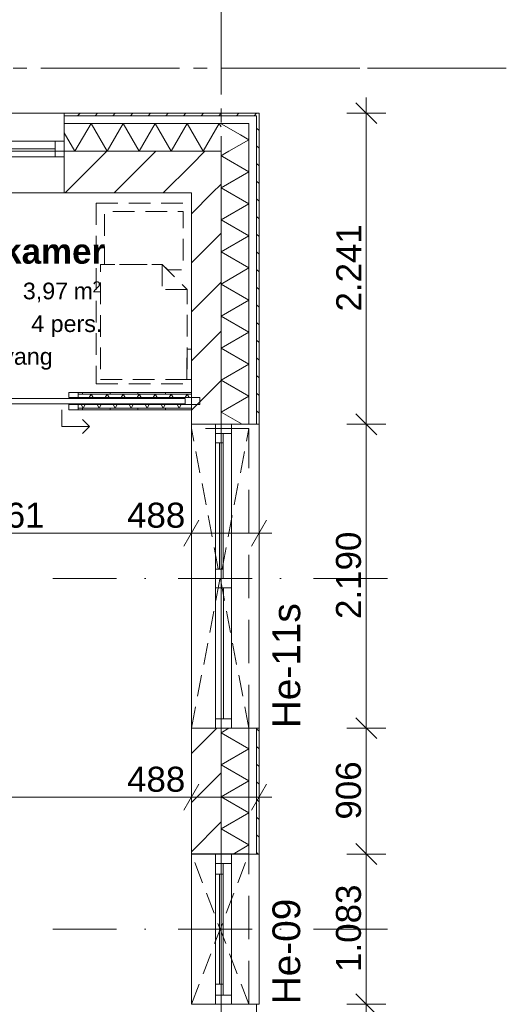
# Model space of a CAD drawing. Header units: millimetres. Extents: x 10 to 584, y 10 to 831.
# Tile 78 of 79: x 495 to 531, y 696 to 767. Entities that reach past the tile are written whole.
import ezdxf
from ezdxf.xclip import XClip

# ---------------------------------------------------------------- set-up
doc = ezdxf.new("R2010")
doc.units = ezdxf.units.MM
doc.header["$MEASUREMENT"] = 0
doc.header["$XCLIPFRAME"] = 0
for name, pattern in [('B0204', [13, 10, -1, 1, -1]), ('B0605', [9.6667, 5.3333, -2.333367, 3.33333e-05, -2]), ('B0701', [2.3412, 1.56, -0.7812]), ('B0703', [4.687, 3.125, -1.562])]:
    doc.linetypes.add(name, pattern=pattern)
for name, color, linetype in [('21 Buitenwanden', 7, 'Continuous'), ('21 Buitenwanden Doorsnede-arcering', 7, 'Continuous'), ('21 Buitenwanden Laagscheidingslijnen', 7, 'Continuous'), ('21 Buitenwanden Raamlabels', 7, 'Continuous'), ('21 Buitenwanden Ramen', 7, 'Continuous'), ('22 NC Binnenwanden', 7, 'Continuous'), ('22 NC Binnenwanden Deuren', 7, 'Continuous'), ('22 NC Binnenwanden Doorsnede-arcering', 7, 'Continuous'), ('22 NC Binnenwanden Laagscheidingslijnen', 7, 'Continuous'), ('23 Vloeren', 7, 'Continuous'), ('73 Keuken', 7, 'Continuous'), ('82 Interieur', 7, 'Continuous'), ('A Stramien', 7, 'Continuous'), ('Maatvoering 1_ 50_100', 7, 'Continuous'), ('Z Ruimtefuncties', 7, 'Continuous')]:
    doc.layers.add(name, color=color, linetype=linetype)
doc.styles.add('GENERATED_STYLE_1', font='txt')
doc.styles.add('GENERATED_STYLE_2', font='txt')
pattern_1 = [(135, (78, 259.1879), (0.6363961, 0.6363961), [])]
pattern_2 = [(45, (78, 259.188), (-1.767767, 1.767767), [])]
pattern_3 = [(270, (78, 259.1879), (2, 0), [])]

# ---------------------------------------------------------------- blocks, each defined once
blk = doc.blocks.new('*X69')
at = {"layer": '21 Buitenwanden Doorsnede-arcering', "color": 7, "linetype": 'Continuous', "lineweight": 0}
for p in [(510.025, 759.188), (511.407, 758.361)]:
    blk.add_line(p, (510, 759.173), dxfattribs=at)
blk = doc.blocks.new('*X70')
at = {"layer": '21 Buitenwanden Doorsnede-arcering', "color": 7, "linetype": 'Continuous', "lineweight": 0}
for p in [(510.265, 757.017), (510.091, 756.812)]:
    blk.add_line(p, (510, 756.864), dxfattribs=at)
blk = doc.blocks.new('*X72')
at = {"layer": '21 Buitenwanden Doorsnede-arcering', "color": 7, "linetype": 'Continuous', "lineweight": 0}
for p, q in [((510.563, 715.62), (510, 715.295)), ((512, 714.14), (510, 715.295)), ((512, 714.14), (510, 712.985)), ((512, 711.831), (510, 712.985)), ((512, 711.831), (510, 710.676)), ((512, 709.521), (510, 710.676)), ((512, 709.521), (510, 708.366)), ((512, 707.212), (510, 708.366)), ((512, 707.212), (510.865, 706.556))]:
    blk.add_line(p, q, dxfattribs=at)
blk = doc.blocks.new('*X73')
at = {"layer": '21 Buitenwanden Doorsnede-arcering', "color": 7, "linetype": 'Continuous', "lineweight": 0}
for p, q in [((510.561, 757.188), (510.265, 757.017)), ((512, 755.709), (510.091, 756.812)), ((512, 755.709), (510, 754.554)), ((512, 753.4), (510, 754.554)), ((512, 753.4), (510, 752.245)), ((512, 751.09), (510, 752.245)), ((512, 751.09), (510, 749.936)), ((512, 748.781), (510, 749.936)), ((512, 748.781), (510, 747.626)), ((512, 746.472), (510, 747.626)), ((512, 746.472), (510, 745.317)), ((512, 744.162), (510, 745.317)), ((512, 744.162), (510, 743.007)), ((512, 741.853), (510, 743.007)), ((512, 741.853), (510, 740.698)), ((512, 739.543), (510, 740.698)), ((512, 739.543), (510, 738.389)), ((511.505, 737.52), (510, 738.389))]:
    blk.add_line(p, q, dxfattribs=at)
blk = doc.blocks.new('*X75')
at = {"layer": '21 Buitenwanden Doorsnede-arcering', "color": 7, "linetype": 'Continuous', "lineweight": 0}
for q in [(511.407, 758.361), (510.561, 757.188)]:
    blk.add_line((512, 758.019), q, dxfattribs=at)
blk = doc.blocks.new('*X83')
at = {"layer": '21 Buitenwanden Doorsnede-arcering', "color": 7, "linetype": 'Continuous', "lineweight": 0}
for p, q in [((500.62, 759.188), (499.466, 757.188)), ((500.62, 759.188), (501.775, 757.188)), ((502.93, 759.188), (501.775, 757.188)), ((502.93, 759.188), (504.084, 757.188)), ((505.239, 759.188), (504.084, 757.188)), ((505.239, 759.188), (506.394, 757.188)), ((507.549, 759.188), (506.394, 757.188)), ((507.549, 759.188), (508.703, 757.188)), ((509.858, 759.188), (508.703, 757.188)), ((509.858, 759.188), (510, 758.942)), ((498.695, 758.523), (499.466, 757.188))]:
    blk.add_line(p, q, dxfattribs=at)
blk = doc.blocks.new('*X179')
at = {"layer": '22 NC Binnenwanden Doorsnede-arcering', "color": 7, "linetype": 'Continuous', "lineweight": 0}
for p, q in [((499.899, 738.938), (500.043, 738.688)), ((500.187, 738.938), (500.043, 738.688)), ((501.053, 738.938), (501.198, 738.688)), ((501.342, 738.938), (501.198, 738.688)), ((502.208, 738.938), (502.352, 738.688)), ((502.497, 738.938), (502.352, 738.688)), ((503.363, 738.938), (503.507, 738.688)), ((503.651, 738.938), (503.507, 738.688)), ((504.517, 738.938), (504.662, 738.688)), ((504.806, 738.938), (504.662, 738.688)), ((505.672, 738.938), (505.817, 738.688)), ((505.961, 738.938), (505.817, 738.688)), ((506.827, 738.938), (506.971, 738.688)), ((507.116, 738.938), (506.971, 738.688))]:
    blk.add_line(p, q, dxfattribs=at)
blk = doc.blocks.new('*X180')
at = {"layer": '22 NC Binnenwanden Doorsnede-arcering', "color": 7, "linetype": 'Continuous', "lineweight": 0}
for p, q in [((500.62, 739.688), (500.476, 739.438)), ((500.62, 739.688), (500.765, 739.438)), ((501.775, 739.688), (501.631, 739.438)), ((501.775, 739.688), (501.919, 739.438)), ((502.93, 739.688), (502.785, 739.438)), ((502.93, 739.688), (503.074, 739.438)), ((504.084, 739.688), (503.94, 739.438)), ((504.084, 739.688), (504.229, 739.438)), ((505.239, 739.688), (505.095, 739.438)), ((505.239, 739.688), (505.384, 739.438)), ((506.394, 739.688), (506.25, 739.438)), ((506.394, 739.688), (506.538, 739.438)), ((507.549, 739.688), (507.404, 739.438)), ((507.549, 739.688), (507.693, 739.438))]:
    blk.add_line(p, q, dxfattribs=at)
blk = doc.blocks.new('Drawing_2_2', base_point=(78, 259.188))
at = {"layer": '21 Buitenwanden Doorsnede-arcering', "linetype": 'Continuous', "lineweight": 0, "true_color": 0x000000}
h = blk.add_hatch(dxfattribs=at)
h.set_pattern_fill('310_Naaldhout__01__0002', color=18, style=0, pattern_type=2)
h.set_pattern_definition([(225, (78, 259.1879), (-0.6363961, 0.6363961), [])])
h.paths.add_polyline_path([(498.695, 759.748), (512.56, 759.748), (512.56, 759.928), (498.695, 759.928)])
h = blk.add_hatch(dxfattribs=at)
h.set_pattern_fill('310_Naaldhout__01__0002', color=18, style=0, pattern_type=2)
h.set_pattern_definition(pattern_1)
h.paths.add_polyline_path([(512.74, 759.928), (512.56, 759.928), (512.56, 759.748), (512.587, 759.748)])
h = blk.add_hatch(dxfattribs=at)
h.set_pattern_fill('310_Naaldhout__01__0002', color=18, style=0, pattern_type=2)
h.set_pattern_definition(pattern_1)
h.paths.add_polyline_path([(512.56, 759.716), (512.587, 759.748), (512.56, 759.748)])
h = blk.add_hatch(dxfattribs=at)
h.set_pattern_fill('310_Naaldhout__01__0002', color=18, style=0, pattern_type=2)
h.set_pattern_definition(pattern_1)
h.paths.add_polyline_path([(512.587, 759.748), (512.56, 759.716), (512.56, 737.52), (512.74, 737.52), (512.74, 759.748)])
h = blk.add_hatch(dxfattribs=at)
h.set_pattern_fill('310_Naaldhout__01__0002', color=18, style=0, pattern_type=2)
h.set_pattern_definition(pattern_1)
h.paths.add_polyline_path([(512.587, 759.748), (512.74, 759.748), (512.74, 759.928)])
h = blk.add_hatch(dxfattribs=at)
h.set_pattern_fill('130_Kalkzandsteen_0002', color=18, style=0, pattern_type=2)
h.set_pattern_definition(pattern_2)
h.paths.add_polyline_path([(507.86, 757.188), (498.695, 757.188), (498.695, 754.188), (507.86, 754.188)])
h = blk.add_hatch(dxfattribs=at)
h.set_pattern_fill('130_Kalkzandsteen_0002', color=18, style=0, pattern_type=2)
h.set_pattern_definition(pattern_2)
h.paths.add_polyline_path([(507.86, 754.188), (510, 756.705), (510, 757.188), (507.86, 757.188)])
h = blk.add_hatch(dxfattribs=at)
h.set_pattern_fill('130_Kalkzandsteen_0002', color=18, style=0, pattern_type=2)
h.set_pattern_definition(pattern_2)
h.paths.add_polyline_path([(510, 756.705), (507.86, 754.188), (510, 754.188)])
h = blk.add_hatch(dxfattribs=at)
h.set_pattern_fill('130_Kalkzandsteen_0002', color=18, style=0, pattern_type=2)
h.set_pattern_definition(pattern_2)
h.paths.add_polyline_path([(507.86, 754.188), (507.86, 737.52), (510, 737.52), (510, 754.188)])
h = blk.add_hatch(dxfattribs=at)
h.set_pattern_fill('130_Kalkzandsteen_0002', color=18, style=0, pattern_type=2)
h.set_pattern_definition(pattern_2)
h.paths.add_polyline_path([(507.86, 706.556), (510, 706.556), (510, 715.62), (507.86, 715.62)])
h = blk.add_hatch(dxfattribs=at)
h.set_pattern_fill('310_Naaldhout__01__0002', color=18, style=0, pattern_type=2)
h.set_pattern_definition(pattern_1)
h.paths.add_polyline_path([(512.56, 706.556), (512.74, 706.556), (512.74, 715.62), (512.56, 715.62)])
at = {"layer": '22 NC Binnenwanden Doorsnede-arcering', "linetype": 'Continuous', "lineweight": 0, "true_color": 0x000000}
h = blk.add_hatch(dxfattribs=at)
h.set_pattern_fill('930_Lijnen_vert_200_0002', color=18, style=0, pattern_type=2)
h.set_pattern_definition(pattern_3)
h.paths.add_polyline_path([(499.683, 739.813), (499.683, 739.688), (507.86, 739.688), (507.86, 739.813)])
h = blk.add_hatch(dxfattribs=at)
h.set_pattern_fill('930_Lijnen_vert_200_0002', color=18, style=0, pattern_type=2)
h.set_pattern_definition(pattern_3)
h.paths.add_polyline_path([(499.683, 738.688), (499.683, 738.563), (507.86, 738.563), (507.86, 738.688)])
at = {"layer": '21 Buitenwanden', "color": 2, "linetype": 'Continuous', "lineweight": 0}
for p, q in [((498.695, 759.928), (498.695, 759.748)), ((512.74, 737.52), (512.56, 737.52)), ((512.74, 715.62), (512.56, 715.62)), ((512.74, 706.556), (512.56, 706.556)), ((512.74, 695.731), (512.56, 695.731))]:
    blk.add_line(p, q, dxfattribs=at)
at = {"layer": '21 Buitenwanden', "color": 9, "linetype": 'Continuous', "lineweight": 0}
for p, q in [((498.695, 759.748), (498.695, 759.188)), ((512.56, 737.52), (512, 737.52)), ((512.56, 715.62), (512, 715.62)), ((512.56, 706.556), (512, 706.556)), ((512.56, 695.731), (512, 695.731))]:
    blk.add_line(p, q, dxfattribs=at)
at = {"layer": '21 Buitenwanden', "color": 1, "linetype": 'Continuous', "lineweight": 0}
for p, q in [((498.695, 759.188), (498.695, 757.928)), ((498.695, 757.928), (498.695, 757.188)), ((510.74, 737.52), (510, 737.52)), ((512, 737.52), (510.74, 737.52)), ((510.74, 706.556), (510, 706.556)), ((512, 706.556), (510.74, 706.556))]:
    blk.add_line(p, q, dxfattribs=at)
at = {"layer": '21 Buitenwanden', "color": 3, "linetype": 'Continuous', "lineweight": 0}
for p, q in [((498.695, 757.188), (498.695, 756.788)), ((498.695, 756.788), (498.695, 754.188)), ((509.6, 737.52), (507.86, 737.52)), ((510, 737.52), (509.6, 737.52)), ((509.6, 706.556), (507.86, 706.556)), ((510, 706.556), (509.6, 706.556))]:
    blk.add_line(p, q, dxfattribs=at)
at = {"layer": '21 Buitenwanden', "color": 9, "linetype": 'B0701', "lineweight": 0}
for p, q in [((512, 715.62), (507.86, 737.219)), ((507.86, 715.62), (512, 737.219)), ((512, 695.731), (507.86, 706.57)), ((507.86, 695.731), (512, 706.57))]:
    blk.add_line(p, q, dxfattribs=at)
at = {"layer": '21 Buitenwanden', "color": 9, "linetype": 'B0605', "lineweight": 0}
for p, q in [((522, 726.419), (497.86, 726.419)), ((522, 701.151), (497.86, 701.151))]:
    blk.add_line(p, q, dxfattribs=at)
at = {"layer": '21 Buitenwanden', "color": 2, "linetype": 'Continuous', "lineweight": 0, "flags": 128}
for points in [[(512.56, 759.928), (498.695, 759.928)], [(512.74, 759.928), (512.56, 759.928)], [(512.74, 737.52), (512.74, 759.928)], [(512.74, 706.556), (512.74, 715.62)]]:
    blk.add_lwpolyline(points, dxfattribs=at)
at = {"layer": '21 Buitenwanden', "color": 3, "linetype": 'Continuous', "lineweight": 0, "flags": 128}
for points in [[(498.695, 754.188), (507.86, 754.188)], [(507.86, 754.188), (507.86, 737.52)], [(507.86, 715.62), (507.86, 706.556)], [(507.86, 706.57), (507.86, 706.556)]]:
    blk.add_lwpolyline(points, dxfattribs=at)
at = {"layer": '21 Buitenwanden', "color": 1, "linetype": 'B0703', "lineweight": 0, "flags": 128}
for points in [[(512, 737.219), (507.86, 737.219)], [(512, 715.62), (512, 737.219)], [(507.86, 715.62), (512, 715.62)], [(510, 706.57), (507.86, 706.57)], [(512, 706.57), (510, 706.57)], [(512, 695.731), (512, 706.556)], [(507.86, 695.731), (512, 695.731)]]:
    blk.add_lwpolyline(points, dxfattribs=at)
at = {"layer": '21 Buitenwanden Laagscheidingslijnen', "color": 2, "linetype": 'Continuous', "lineweight": 0}
for p, q in [((512, 759.748), (498.695, 759.748)), ((512.56, 759.748), (512, 759.748)), ((512.56, 759.748), (512, 759.748)), ((512.56, 759.716), (512.56, 759.748)), ((512.56, 759.188), (512.56, 759.716)), ((512.56, 737.52), (512.56, 759.188)), ((512.56, 706.556), (512.56, 715.62)), ((512.56, 681.688), (512.56, 695.731))]:
    blk.add_line(p, q, dxfattribs=at)
at = {"layer": '21 Buitenwanden Laagscheidingslijnen', "color": 1, "linetype": 'Continuous', "lineweight": 0}
for p, q in [((510, 759.188), (498.695, 759.188)), ((512, 759.188), (510, 759.188)), ((512, 759.188), (510, 759.188)), ((512, 759.057), (512, 759.188)), ((512, 757.188), (512, 759.057)), ((512, 737.52), (512, 757.188)), ((512, 706.556), (512, 715.62))]:
    blk.add_line(p, q, dxfattribs=at)
at = {"layer": '21 Buitenwanden Laagscheidingslijnen', "color": 3, "linetype": 'Continuous', "lineweight": 0}
for p, q in [((507.86, 757.188), (498.695, 757.188)), ((510, 757.188), (507.86, 757.188)), ((510, 756.705), (510, 757.188)), ((510, 756.705), (510, 757.188)), ((510, 754.188), (510, 756.705)), ((510, 754.188), (510, 756.705)), ((510, 737.52), (510, 754.188)), ((510, 706.556), (510, 715.62))]:
    blk.add_line(p, q, dxfattribs=at)
at = {"layer": '21 Buitenwanden Laagscheidingslijnen', "color": 1, "linetype": 'Continuous', "lineweight": 0, "flags": 128}
blk.add_lwpolyline([(512, 706.556), (512, 706.57)], dxfattribs=at)
at = {"layer": '21 Buitenwanden Ramen', "color": 9, "linetype": 'Continuous', "lineweight": 0}
for p, q in [((487.855, 759.928), (498.695, 759.928)), ((498.695, 759.748), (498.695, 759.188)), ((487.855, 754.188), (498.695, 754.188)), ((507.86, 715.62), (507.86, 737.52)), ((512.56, 737.52), (512, 737.52)), ((512.74, 715.62), (512.74, 737.52)), ((512.56, 715.62), (512, 715.62)), ((507.86, 706.556), (507.86, 695.731)), ((512.56, 706.556), (512, 706.556)), ((512.74, 706.556), (512.74, 695.731)), ((512.56, 695.731), (512, 695.731))]:
    blk.add_line(p, q, dxfattribs=at)
at = {"layer": '21 Buitenwanden Ramen', "color": 2, "linetype": 'Continuous', "lineweight": 0}
for p, q in [((498.695, 759.928), (498.695, 759.748)), ((512.74, 737.52), (512.56, 737.52)), ((512.74, 715.62), (512.56, 715.62)), ((512.74, 706.556), (512.56, 706.556)), ((512.74, 695.731), (512.56, 695.731))]:
    blk.add_line(p, q, dxfattribs=at)
at = {"layer": '21 Buitenwanden Ramen', "color": 1, "linetype": 'Continuous', "lineweight": 0}
for p, q in [((498.695, 759.188), (498.695, 757.928)), ((498.025, 757.928), (488.525, 757.928)), ((498.695, 757.928), (498.025, 757.928)), ((498.025, 757.928), (498.025, 756.788)), ((498.695, 757.928), (498.695, 757.188)), ((498.695, 757.928), (498.695, 757.188)), ((488.525, 757.358), (498.025, 757.358)), ((488.525, 756.788), (498.025, 756.788)), ((498.025, 756.788), (498.695, 756.788)), ((509.6, 736.85), (509.6, 737.52)), ((510.74, 737.52), (510, 737.52)), ((510.74, 737.52), (510, 737.52)), ((510.74, 737.52), (510.74, 736.85)), ((512, 737.52), (510.74, 737.52)), ((510.14, 736.85), (509.6, 736.85)), ((509.6, 736.18), (509.6, 736.85)), ((509.6, 736.85), (510.14, 736.85)), ((510.74, 736.85), (510.14, 736.85)), ((510.14, 736.85), (510.14, 736.18)), ((510.74, 736.85), (510.74, 726.405)), ((509.6, 727.075), (509.6, 736.18)), ((510.14, 736.18), (509.6, 736.18)), ((509.6, 727.075), (509.6, 736.18)), ((509.87, 727.075), (509.87, 736.18)), ((510.14, 736.18), (510.14, 727.075)), ((509.6, 726.405), (509.6, 727.075)), ((509.6, 727.075), (510.14, 727.075)), ((509.6, 726.07), (509.6, 726.405)), ((509.6, 726.405), (510.14, 726.405)), ((510.14, 726.405), (509.6, 726.405)), ((510.14, 727.075), (510.14, 726.405)), ((510.14, 726.405), (510.74, 726.405)), ((510.74, 726.405), (510.74, 726.07)), ((509.6, 725.735), (509.6, 726.07)), ((510.74, 725.735), (509.6, 725.735)), ((509.6, 716.29), (509.6, 725.735)), ((510.17, 716.29), (510.17, 725.735)), ((510.74, 726.07), (510.74, 725.735)), ((510.74, 725.735), (510.74, 716.29)), ((509.6, 715.62), (509.6, 716.29)), ((509.6, 716.29), (510.74, 716.29)), ((510.74, 716.29), (510.74, 715.62)), ((510.74, 715.62), (510, 715.62)), ((510.74, 715.62), (510, 715.62)), ((512, 715.62), (510.74, 715.62)), ((509.6, 706.556), (509.6, 705.886)), ((510.74, 706.556), (510, 706.556)), ((510.74, 706.556), (510, 706.556)), ((510.74, 705.886), (510.74, 706.556)), ((512, 706.556), (510.74, 706.556)), ((509.6, 705.886), (510.14, 705.886)), ((509.6, 705.886), (509.6, 705.106)), ((510.14, 705.886), (509.6, 705.886)), ((510.14, 705.886), (510.74, 705.886)), ((510.14, 705.106), (510.14, 705.886)), ((510.74, 696.401), (510.74, 705.886)), ((509.6, 705.106), (509.6, 697.181)), ((509.6, 705.106), (510.14, 705.106)), ((509.6, 705.106), (509.6, 697.181)), ((509.87, 705.106), (509.87, 697.181)), ((510.14, 697.181), (510.14, 705.106)), ((510.14, 697.181), (509.6, 697.181)), ((509.6, 697.181), (509.6, 696.401)), ((510.14, 696.401), (510.14, 697.181)), ((510.14, 696.401), (509.6, 696.401)), ((509.6, 696.401), (509.6, 695.731)), ((509.6, 696.401), (510.14, 696.401)), ((510.74, 696.401), (510.14, 696.401)), ((510.74, 695.731), (510.74, 696.401)), ((510.74, 695.731), (510, 695.731)), ((510.74, 695.731), (510, 695.731)), ((512, 695.731), (510.74, 695.731))]:
    blk.add_line(p, q, dxfattribs=at)
at = {"layer": '21 Buitenwanden Ramen', "color": 3, "linetype": 'Continuous', "lineweight": 0}
for p, q in [((498.695, 757.188), (498.695, 756.788)), ((498.695, 757.188), (498.695, 756.788)), ((498.695, 756.788), (498.695, 754.188)), ((509.6, 737.52), (507.86, 737.52)), ((510, 737.52), (509.6, 737.52)), ((510, 737.52), (509.6, 737.52)), ((509.6, 715.62), (507.86, 715.62)), ((510, 715.62), (509.6, 715.62)), ((510, 715.62), (509.6, 715.62)), ((509.6, 706.556), (507.86, 706.556)), ((510, 706.556), (509.6, 706.556)), ((510, 706.556), (509.6, 706.556)), ((509.6, 695.731), (507.86, 695.731)), ((510, 695.731), (509.6, 695.731)), ((510, 695.731), (509.6, 695.731))]:
    blk.add_line(p, q, dxfattribs=at)
at = {"layer": '22 NC Binnenwanden', "color": 1, "linetype": 'Continuous', "lineweight": 0}
for p, q in [((499.683, 739.688), (499.683, 739.813)), ((499.683, 739.438), (499.683, 739.688)), ((508.473, 739.438), (499.683, 739.438)), ((508.473, 738.938), (508.473, 739.438)), ((499.683, 738.938), (508.473, 738.938)), ((499.683, 738.688), (499.683, 738.938)), ((499.683, 738.563), (499.683, 738.688))]:
    blk.add_line(p, q, dxfattribs=at)
at = {"layer": '22 NC Binnenwanden', "color": 1, "linetype": 'Continuous', "lineweight": 0, "flags": 128}
for points in [[(507.86, 739.813), (499.683, 739.813)], [(499.683, 738.563), (507.86, 738.563)]]:
    blk.add_lwpolyline(points, dxfattribs=at)
at = {"layer": '22 NC Binnenwanden Deuren', "color": 1, "linetype": 'Continuous', "lineweight": 0}
for p, q in [((507.413, 739.388), (489.603, 739.388)), ((499.013, 739.438), (499.013, 739.813)), ((499.013, 739.813), (499.683, 739.813)), ((499.683, 739.438), (499.013, 739.438)), ((499.683, 739.813), (499.683, 739.438)), ((499.683, 739.688), (499.683, 739.813)), ((499.683, 739.688), (499.683, 739.813)), ((499.683, 739.438), (499.683, 739.688)), ((499.683, 739.438), (499.683, 739.688)), ((507.413, 738.988), (507.413, 739.388)), ((489.603, 738.988), (507.413, 738.988)), ((498.508, 738.563), (498.508, 737.363)), ((499.013, 738.563), (499.013, 738.938)), ((499.013, 738.938), (499.683, 738.938)), ((499.683, 738.563), (499.013, 738.563)), ((499.683, 738.938), (499.683, 738.563)), ((499.683, 738.688), (499.683, 738.938)), ((499.683, 738.688), (499.683, 738.938)), ((499.683, 738.563), (499.683, 738.688)), ((499.683, 738.563), (499.683, 738.688)), ((500.508, 737.363), (500.008, 737.863)), ((498.508, 737.363), (500.508, 737.363)), ((500.508, 737.363), (500.008, 736.863))]:
    blk.add_line(p, q, dxfattribs=at)
at = {"layer": '22 NC Binnenwanden Laagscheidingslijnen', "color": 1, "linetype": 'Continuous', "lineweight": 0}
for p, q in [((507.86, 739.688), (499.683, 739.688)), ((507.86, 738.688), (499.683, 738.688))]:
    blk.add_line(p, q, dxfattribs=at)
at = {"layer": '23 Vloeren', "color": 1, "linetype": 'Continuous', "lineweight": 0, "flags": 128}
blk.add_lwpolyline([(96, 265.188), (370, 265.188), (370, 439.188), (366, 439.188), (366, 570.048), (420.61, 570.048), (420.61, 554.048), (510, 554.048), (510, 626.688), (459.924, 626.688), (459.924, 683.688), (510, 683.688), (510, 757.188), (294, 757.188), (294, 763.188), (78, 763.188), (78, 475.188), (96, 475.188)], close=True, dxfattribs=at)
at = {"layer": '82 Interieur', "color": 1, "linetype": 'B0701', "lineweight": 0}
for p, q in [((501, 753.438), (501, 740.438)), ((501, 753.438), (507.86, 753.438)), ((507.86, 753.438), (507.86, 740.438)), ((505.76, 749.038), (505.76, 747.238)), ((507.56, 747.238), (505.76, 747.238)), ((507.517, 740.75), (507.517, 742.938)), ((507.517, 742.938), (507.86, 742.938)), ((507.86, 740.75), (507.517, 740.75)), ((501, 740.438), (507.86, 740.438))]:
    blk.add_line(p, q, dxfattribs=at)
at = {"layer": '82 Interieur', "color": 1, "linetype": 'B0701', "lineweight": 0, "flags": 128}
for points in [[(505.76, 749.038), (506.16, 748.638), (507.26, 748.638), (507.26, 752.838), (501.6, 752.838), (501.6, 749.038)], [(501.3, 740.738), (507.56, 740.738), (507.56, 747.238), (505.76, 749.038), (501.3, 749.038)]]:
    blk.add_lwpolyline(points, close=True, dxfattribs=at)
at = {"layer": 'A Stramien', "color": 9, "linetype": 'B0204', "lineweight": 0}
for p, q in [((510, 784.271), (510, 233.204)), ((68, 763.188), (520.556, 763.188)), ((520.556, 763.188), (530.556, 763.188))]:
    blk.add_line(p, q, dxfattribs=at)
at = {"layer": 'Maatvoering 1_ 50_100', "color": 1, "linetype": 'Continuous', "lineweight": 0}
for p, q in [((521.211, 759.178), (519.711, 760.678)), ((520.461, 759.928), (520.461, 761.053)), ((521.867, 759.928), (519.054, 759.928)), ((520.461, 737.52), (520.461, 759.928)), ((519.711, 738.27), (521.211, 736.77)), ((521.867, 737.52), (519.054, 737.52)), ((520.461, 715.62), (520.461, 737.52)), ((507.86, 728.279), (507.86, 731.091)), ((512.74, 728.279), (512.74, 731.091)), ((508.401, 730.622), (507.319, 728.747)), ((512.199, 728.747), (513.281, 730.622)), ((480.25, 729.685), (507.86, 729.685)), ((507.86, 729.685), (512.74, 729.685)), ((512.74, 729.685), (513.657, 729.685)), ((519.711, 716.37), (521.211, 714.87)), ((521.867, 715.62), (519.054, 715.62)), ((520.461, 706.556), (520.461, 715.62)), ((508.401, 711.599), (507.319, 709.724)), ((507.86, 709.255), (507.86, 712.067)), ((512.199, 709.724), (513.281, 711.599)), ((512.74, 709.255), (512.74, 712.067)), ((407.753, 710.661), (507.86, 710.661)), ((507.86, 710.661), (512.74, 710.661)), ((512.74, 710.661), (513.657, 710.661)), ((519.711, 707.306), (521.211, 705.806)), ((521.867, 706.556), (519.054, 706.556)), ((520.461, 695.731), (520.461, 706.556)), ((519.711, 696.481), (521.211, 694.981)), ((521.867, 695.731), (519.054, 695.731)), ((520.461, 680.948), (520.461, 695.731))]:
    blk.add_line(p, q, dxfattribs=at)
at = {"layer": '73 Keuken', "color": 4, "linetype": 'Continuous', "lineweight": 0}
for name in ['*X83', '*X69', '*X75', '*X73', '*X70', '*X180', '*X179', '*X72']:
    blk.add_blockref(name, (0, 0), dxfattribs=at)
at = {"layer": '21 Buitenwanden Raamlabels', "color": 2, "linetype": 'Continuous', "lineweight": 0, "char_height": 2, "attachment_point": 1, "rotation": 90, "style": 'GENERATED_STYLE_1'}
for s, insert in [('\\A1;{\\pql;\\fArial|b0|i0|c0|p38;He-11s}', (513.697, 715.62)), ('\\A1;{\\pql;\\fArial|b0|i0|c0|p38;He-09}', (513.697, 695.731))]:
    blk.add_mtext(s, dxfattribs=dict(at, insert=insert))
at = {"layer": 'Maatvoering 1_ 50_100', "color": 2, "linetype": 'Continuous', "lineweight": 0, "char_height": 1.8, "attachment_point": 7, "rotation": 90, "style": 'GENERATED_STYLE_1'}
for s, insert, width in [('\\A1;{\\pql;\\fArial|b0|i0|c0|p38;2.241}', (520.101, 745.646), 6.15497), ('\\A1;{\\pql;\\fArial|b0|i0|c0|p38;2.190}', (520.101, 723.492), 6.15497), ('\\A1;{\\pql;\\fArial|b0|i0|c0|p38;906}', (520.101, 709.039), 4.09784), ('\\A1;{\\pql;\\fArial|b0|i0|c0|p38;1.083}', (520.101, 698.066), 6.15497)]:
    blk.add_mtext(s, dxfattribs=dict(at, insert=insert, width=width))
at = {"layer": 'Maatvoering 1_ 50_100', "color": 2, "linetype": 'Continuous', "lineweight": 0, "char_height": 1.8, "attachment_point": 7, "style": 'GENERATED_STYLE_1'}
for s, insert, width in [('\\A1;{\\pql;\\fArial|b0|i0|c0|p38;2.761}', (490.977, 730.045), 6.15497), ('\\A1;{\\pql;\\fArial|b0|i0|c0|p38;488}', (503.22, 730.045), 4.09784), ('\\A1;{\\pql;\\fArial|b0|i0|c0|p38;488}', (503.22, 711.021), 4.09784)]:
    blk.add_mtext(s, dxfattribs=dict(at, insert=insert, width=width))
at = {"layer": 'Z Ruimtefuncties', "color": 2, "linetype": 'Continuous', "lineweight": 0, "attachment_point": 1}
for s, insert, char_height, style in [('\\A1;{\\pql;\\pt0;\\fArial|b1|i0|c0|p38;Slaapkamer}', (487.515, 750.887), 1.8, 'GENERATED_STYLE_2'), ('\\A1;{\\pql;\\fArial|b0|i0|c0|p38;3,97}', (495.707, 747.724), 1.2, 'GENERATED_STYLE_1'), ('\\A1;{\\pql;\\fArial|b0|i0|c0|p38;2}', (500.732, 747.816), 0.8, 'GENERATED_STYLE_1'), ('\\A1;{\\pql;\\fArial|b0|i0|c0|p38; m}', (498.9, 747.724), 1.2, 'GENERATED_STYLE_1'), ('\\A1;{\\pql;\\pt0;\\fArial|b0|i0|c0|p38;4 pers.}', (496.314, 745.367), 1.2, 'GENERATED_STYLE_1'), ('\\A1;{\\pql;\\pt0;\\fArial|b0|i0|c0|p38;Kinderopvang}', (487.515, 743.01), 1.2, 'GENERATED_STYLE_1')]:
    blk.add_mtext(s, dxfattribs=dict(at, insert=insert, char_height=char_height, style=style))

msp = doc.modelspace()

# ---------------------------------------------------------------- block references
at = {"color": 4, "linetype": 'Continuous', "lineweight": 0}
ref = msp.add_blockref('Drawing_2_2', (78, 259.188), dxfattribs=at)
XClip(ref).set_block_clipping_path([(30, 141.736842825), (586.5626696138, 806.4087291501)])

doc.saveas('drawing.dxf')
